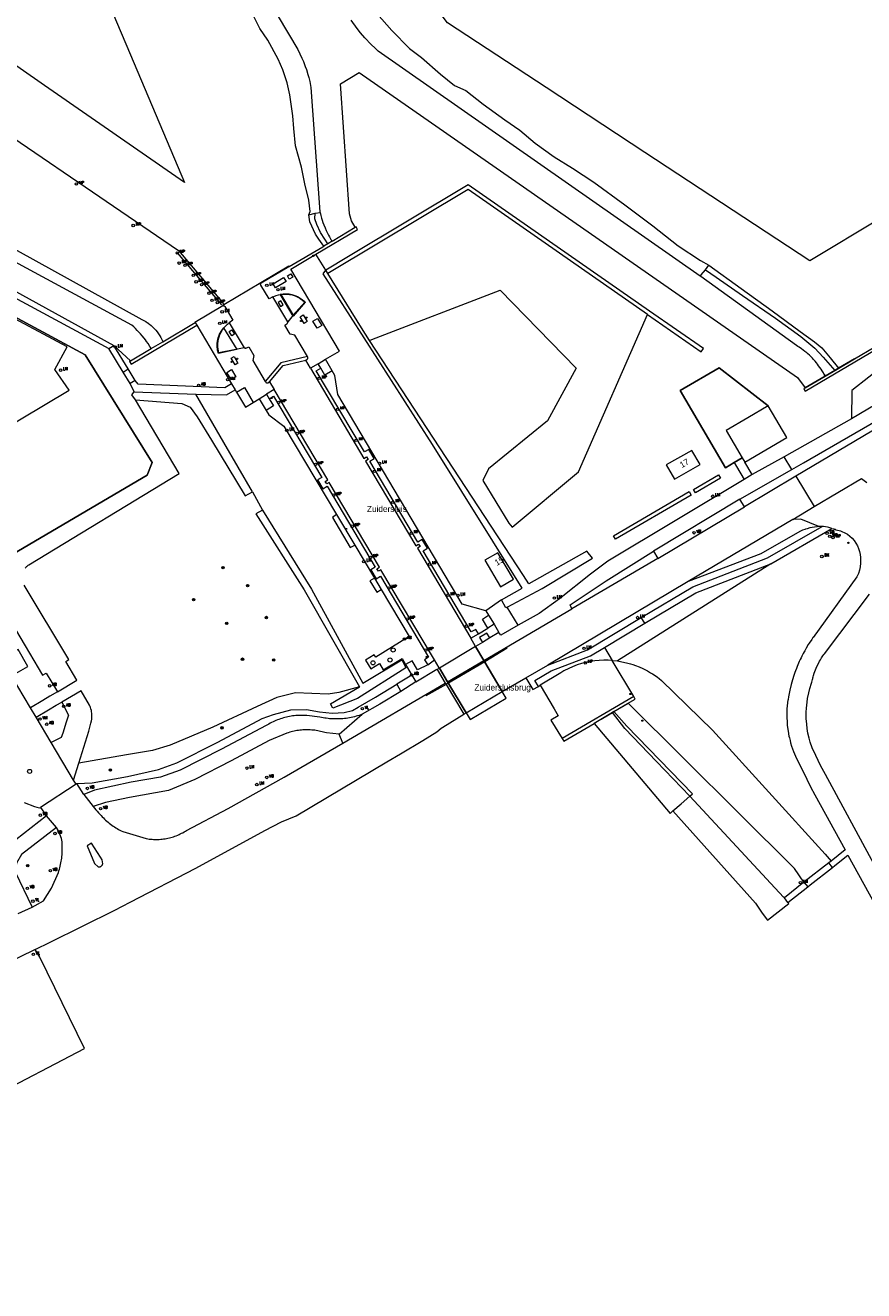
# Model space of a CAD drawing. Header units: metres. Extents: x 138165 to 154469, y 480134 to 494189.
# Tile 60 of 256: x 143730 to 143900, y 492045 to 492301. Entities that reach past the tile are written whole.
import ezdxf

# ---------------------------------------------------------------- set-up
doc = ezdxf.new("R2010")
doc.units = ezdxf.units.M
doc.header["$LTSCALE"] = 0.001
doc.header["$MEASUREMENT"] = 0
for name, color, linetype, lineweight in [('Level 5', 7, 'Continuous', 0), ('TOP-L-terrein hoogteverschil grondkering', 7, 'Continuous', 0), ('TOP-L-terrein schutting raster hek leuning', 7, 'Continuous', 0), ('TOP-L-topo objecten punt', 7, 'Continuous', 0), ('TOP-L-topo objecten vlak', 7, 'Continuous', 0), ('TOP-L-verharding molgoot', 7, 'Continuous', 0), ('TOP-L-water remmingwerk', 7, 'Continuous', 0), ('TOP-T-topo huisnummering naamgeving', 7, 'Continuous', 0)]:
    doc.layers.add(name, color=color, linetype=linetype, lineweight=lineweight)
doc.styles.add('Style-INTL_ISO', font='INTL_ISO.shx')
doc.styles.add('Style-STANDARD', font='STANDARD.shx')

# ---------------------------------------------------------------- blocks, each defined once
blk = doc.blocks.new('12')
at = {"layer": 'TOP-L-topo objecten punt', "color": 7, "linetype": 'Continuous', "lineweight": 0}
blk.add_circle((0, 0), 0.025, dxfattribs=at)
at = {"layer": 'TOP-L-topo objecten punt', "color": 7, "linetype": 'Continuous', "lineweight": 0, "style": 'Style-STANDARD'}
blk.add_text('MP', height=0.06, dxfattribs=at).set_placement((0.0483, 0))
blk = doc.blocks.new('24')
at = {"layer": 'TOP-L-topo objecten punt', "color": 7, "linetype": 'Continuous', "lineweight": 0}
for radius in [0.025, 0.0182, 0.0115, 0.005]:
    blk.add_circle((0, 0), radius, dxfattribs=at)
blk = doc.blocks.new('73')
at = {"layer": 'TOP-L-topo objecten punt', "color": 7, "linetype": 'Continuous', "lineweight": 0}
blk.add_circle((0, 0), 0.025, dxfattribs=at)
at = {"layer": 'TOP-L-topo objecten punt', "color": 7, "linetype": 'Continuous', "lineweight": 0, "style": 'Style-STANDARD'}
blk.add_text('WP', height=0.06, dxfattribs=at).set_placement((0.0483, 0))
blk = doc.blocks.new('*U13')
at = {"layer": 'Level 5', "color": 7, "linetype": 'Continuous', "lineweight": 0}
blk.add_circle((0, 0), 0.0415, dxfattribs=at)
blk = doc.blocks.new('150')
at = {"layer": 'Level 5', "color": 7, "linetype": 'Continuous', "lineweight": 0}
blk.add_blockref('*U13', (0, 0), dxfattribs=at)
blk = doc.blocks.new('72')
at = {"layer": 'TOP-L-topo objecten punt', "color": 7, "linetype": 'Continuous', "lineweight": 0}
blk.add_circle((0, 0), 0.025, dxfattribs=at)
at = {"layer": 'TOP-L-topo objecten punt', "color": 7, "linetype": 'Continuous', "lineweight": 0, "style": 'Style-STANDARD'}
blk.add_text('BK', height=0.06, dxfattribs=at).set_placement((0.0483, 0))
blk = doc.blocks.new('10')
at = {"layer": 'TOP-L-topo objecten punt', "linetype": 'Continuous', "lineweight": 0}
blk.add_circle((0, 0), 0.0125, dxfattribs=at)
blk = doc.blocks.new('16')
at = {"layer": 'TOP-L-topo objecten punt', "color": 7, "linetype": 'Continuous', "lineweight": 0}
blk.add_circle((0, 0), 0.025, dxfattribs=at)
at = {"layer": 'TOP-L-topo objecten punt', "color": 7, "linetype": 'Continuous', "lineweight": 0, "style": 'Style-STANDARD'}
blk.add_text('LM', height=0.06, dxfattribs=at).set_placement((0.0483, 0))
blk = doc.blocks.new('15')
at = {"layer": 'TOP-L-topo objecten punt', "color": 7, "linetype": 'Continuous', "lineweight": 0}
blk.add_circle((0, 0), 0.025, dxfattribs=at)
at = {"layer": 'TOP-L-topo objecten punt', "color": 7, "linetype": 'Continuous', "lineweight": 0, "style": 'Style-STANDARD'}
blk.add_text('VL', height=0.06, dxfattribs=at).set_placement((0.0483, 0))
blk = doc.blocks.new('28')
at = {"layer": 'TOP-L-topo objecten punt', "color": 7, "linetype": 'Continuous', "lineweight": 0}
blk.add_circle((0, 0), 0.025, dxfattribs=at)
at = {"layer": 'TOP-L-topo objecten punt', "color": 7, "linetype": 'Continuous', "lineweight": 0, "style": 'Style-STANDARD'}
blk.add_text('VM', height=0.06, dxfattribs=at).set_placement((0.0483, 0))
blk = doc.blocks.new('17')
at = {"layer": 'TOP-L-topo objecten punt', "color": 7, "linetype": 'Continuous', "lineweight": 0}
blk.add_circle((0, 0), 0.025, dxfattribs=at)
at = {"layer": 'TOP-L-topo objecten punt', "color": 7, "linetype": 'Continuous', "lineweight": 0, "style": 'Style-STANDARD'}
blk.add_text('HP', height=0.06, dxfattribs=at).set_placement((0.0483, 0))
blk = doc.blocks.new('14')
at = {"layer": 'TOP-L-topo objecten punt', "color": 7, "linetype": 'Continuous', "lineweight": 0}
blk.add_circle((0, 0), 0.025, dxfattribs=at)
at = {"layer": 'TOP-L-topo objecten punt', "color": 7, "linetype": 'Continuous', "lineweight": 0, "style": 'Style-STANDARD'}
blk.add_text('VB', height=0.06, dxfattribs=at).set_placement((0.0483, 0))
blk = doc.blocks.new('11')
at = {"layer": 'TOP-L-topo objecten punt', "color": 7, "linetype": 'Continuous', "lineweight": 0}
blk.add_circle((0, 0), 0.025, dxfattribs=at)
at = {"layer": 'TOP-L-topo objecten punt', "color": 7, "linetype": 'Continuous', "lineweight": 0, "style": 'Style-STANDARD'}
blk.add_text('AB', height=0.06, dxfattribs=at).set_placement((0.0483, 0))
blk = doc.blocks.new('175')
at = {"layer": 'TOP-L-topo objecten punt', "color": 7, "linetype": 'Continuous', "lineweight": 0}
blk.add_circle((0, 0), 0.025, dxfattribs=at)
at = {"layer": 'TOP-L-topo objecten punt', "color": 7, "linetype": 'Continuous', "lineweight": 0, "style": 'Style-STANDARD'}
blk.add_text('SB', height=0.06, dxfattribs=at).set_placement((0.0483, 0))

msp = doc.modelspace()

# ---------------------------------------------------------------- linework, layer by layer
at = {"layer": 'TOP-L-terrein hoogteverschil grondkering', "flags": 128}
for points in [[(143751.22, 492233.03), (143751.44, 492233.18), (143755.62, 492235.66), (143757.97, 492237.05), (143764.51, 492240.93)], [(143839.14, 492156.14), (143845.32, 492159.74), (143845.67, 492159.95), (143846.71, 492160.57), (143849.02, 492161.94), (143849.31, 492162.11), (143851.61, 492163.48), (143853.6, 492164.67)], [(143861.25, 492142.01), (143862.9, 492143.45), (143864.69, 492144.97), (143865.24, 492145.44)]]:
    msp.add_lwpolyline(points, dxfattribs=at)
at = {"layer": 'TOP-L-terrein schutting raster hek leuning', "flags": 128}
for points in [[(143726.48, 492193.34), (143754.78, 492210.01), (143755.8, 492212.6), (143742.23, 492234.4), (143685.02, 492265.27), (143682.64, 492260.74), (143677.18, 492263.64), (143676.23, 492264.15), (143679.79, 492270.67)], [(143784.38, 492242.25), (143781.75, 492246.69), (143782.34, 492246.76), (143782.94, 492246.77), (143783.54, 492246.72), (143784.12, 492246.6), (143784.69, 492246.42), (143785.24, 492246.19), (143785.76, 492245.9), (143786.25, 492245.55), (143786.7, 492245.16), (143786.79, 492245.07), (143784.38, 492242.25)], [(143769.23, 492234.65), (143769.18, 492234.84), (143769.15, 492234.93), (143769.1, 492235.14), (143769.07, 492235.33), (143769.05, 492235.42), (143769.03, 492235.56), (143769.02, 492235.69), (143769, 492235.89), (143768.99, 492236.01), (143768.98, 492236.16), (143768.98, 492236.36), (143768.99, 492236.51), (143768.99, 492236.61), (143769, 492236.76), (143769.01, 492236.89), (143769.02, 492237), (143769.04, 492237.1), (143769.05, 492237.2), (143769.1, 492237.46), (143769.13, 492237.59), (143769.18, 492237.78), (143769.21, 492237.9), (143769.26, 492238.06), (143769.3, 492238.2), (143769.36, 492238.35), (143769.48, 492238.65), (143769.55, 492238.78), (143769.6, 492238.89), (143769.7, 492239.07), (143769.81, 492239.27), (143769.86, 492239.35), (143769.92, 492239.45), (143769.99, 492239.54), (143770.04, 492239.61), (143770.14, 492239.75), (143770.25, 492239.89), (143772.94, 492235.44), (143769.23, 492234.65)], [(143875.29, 492213.5), (143873.68, 492212.55), (143871.88, 492211.49), (143862.71, 492227.14), (143870.6, 492231.76), (143880.56, 492224.09)]]:
    msp.add_lwpolyline(points, dxfattribs=at)
at = {"layer": 'TOP-L-topo objecten vlak', "flags": 128}
for points in [[(143915.02, 492283.87), (143917.76, 492270.71), (143888.98, 492253.44), (143855.59, 492275.37), (143835.59, 492288.51), (143815.59, 492301.65), (143795.44, 492328.27), (143778.89, 492357.05), (143762.35, 492385.83), (143741.84, 492376.12), (143721.33, 492366.4), (143725.73, 492355.98), (143740.49, 492321.03), (143751.42, 492295.15), (143762.35, 492269.27), (143734.04, 492288.96), (143718.51, 492299.76)], [(143748.85, 492357.51), (143785.29, 492296.25), (143786.15, 492294.47), (143786.45, 492293.78), (143786.81, 492292.83), (143787.04, 492292.16), (143787.33, 492291.19), (143787.51, 492290.54), (143787.71, 492289.74), (143787.95, 492288.53), (143789.78, 492263.36), (143789.82, 492263.19)], [(143787.51, 492262.78), (143787.83, 492263.41), (143787.54, 492265.74), (143786.76, 492269.06), (143786.07, 492272.42), (143784.86, 492276.7), (143784.52, 492280.21), (143784.29, 492282.8), (143783.66, 492287.07), (143783.15, 492289.5), (143782.25, 492292.12), (143781.35, 492294.27), (143779.22, 492298.11), (143777.63, 492300.51), (143776.34, 492303.06)], [(143866.9, 492250.24), (143866.78, 492250.33), (143801.59, 492295.92), (143800.94, 492296.5), (143800.13, 492297.27), (143798.89, 492298.57), (143798, 492299.61), (143797.32, 492300.47), (143796.12, 492302.17)], [(143801.28, 492303.54), (143804.36, 492300.11), (143807.92, 492296.47), (143810.33, 492294.64), (143814.22, 492291.21), (143817.05, 492288.92), (143819.33, 492287.92), (143822.81, 492285.16), (143827.24, 492282), (143830.23, 492279.88), (143833.35, 492277.28), (143837.23, 492274.47), (143840.9, 492272.22), (143845.22, 492269.34), (143851.51, 492264.78), (143857.16, 492260.51), (143862.32, 492256.48), (143866.87, 492253.52), (143868.54, 492252.53)], [(143796.9, 492260.22), (143796.21, 492261.54), (143795.75, 492262.95), (143793.96, 492289.27), (143797.75, 492291.59), (143886.5, 492229.8), (143888.02, 492227.7)], [(143711.6, 492289.28), (143761.12, 492255.54), (143770.09, 492245.01), (143770.36, 492244.5)], [(143692.41, 492275.47), (143753.73, 492241.54), (143754.13, 492241.34), (143754.52, 492241.11), (143754.85, 492240.9), (143754.92, 492240.84), (143755.06, 492240.74), (143755.26, 492240.6), (143755.61, 492240.32), (143755.76, 492240.18), (143755.94, 492240.02), (143756.28, 492239.68), (143756.56, 492239.37), (143756.83, 492239.03), (143757.1, 492238.66), (143757.37, 492238.24), (143757.57, 492237.89), (143757.96, 492237.08), (143757.97, 492237.05)], [(143755.62, 492235.66), (143755.53, 492235.79), (143755.35, 492236.1), (143754.98, 492236.66), (143754.68, 492237.11), (143754.46, 492237.41), (143754.17, 492237.78), (143753.77, 492238.26), (143753.46, 492238.64), (143753.14, 492238.99), (143752.81, 492239.34), (143752.45, 492239.71), (143752.11, 492240.03), (143751.73, 492240.38), (143690.89, 492273.28)], [(143687.98, 492269.04), (143687.35, 492267.88), (143745.4, 492236.53), (143747.04, 492235.65)], [(143687.98, 492269.04), (143710.38, 492256.98), (143748.07, 492236.28)], [(143856.11, 492242.56), (143866.97, 492235), (143867.43, 492235.66), (143856.51, 492243.26), (143819.83, 492268.82), (143795.54, 492254.28), (143790.98, 492251.51)], [(143856.11, 492242.56), (143819.79, 492267.86), (143791.71, 492251.06), (143791.38, 492250.86)], [(143726.48, 492193.34), (143714.98, 492212.89), (143738.98, 492227.23), (143736.12, 492231.42), (143738.59, 492235.98), (143685.53, 492264.34), (143683.2, 492260.07), (143681.6, 492260.9), (143676.8, 492262.09), (143677.18, 492263.64)], [(143677.18, 492263.64), (143682.64, 492260.74), (143685.02, 492265.27), (143742.23, 492234.4), (143755.8, 492212.6), (143754.78, 492210.01), (143726.48, 492193.34)], [(143788.84, 492263.07), (143789.82, 492263.19)], [(143789.82, 492263.19), (143789.87, 492262.95), (143789.96, 492262.59), (143790.11, 492262.08), (143790.23, 492261.67), (143790.4, 492261.17), (143790.56, 492260.72), (143790.82, 492260.09), (143791.06, 492259.55), (143791.23, 492259.19), (143791.51, 492258.65), (143791.69, 492258.32), (143791.85, 492258.05), (143792.01, 492257.78), (143792.18, 492257.52), (143792.24, 492257.42)], [(143787.51, 492262.78), (143788.84, 492263.07)], [(143790.55, 492256.4), (143789.55, 492257.84), (143788.92, 492258.8), (143787.75, 492261.35), (143787.51, 492262.78)], [(143791.36, 492256.89), (143790.77, 492257.8), (143789.91, 492259.19), (143789.14, 492260.76), (143788.75, 492261.97), (143788.84, 492263.07)], [(143788.97, 492254.77), (143797.39, 492259.81), (143797.11, 492260.34), (143796.9, 492260.22)], [(143792.24, 492257.42), (143796.9, 492260.22)], [(143783.57, 492252.25), (143790.37, 492256.29), (143790.55, 492256.4)], [(143791.36, 492256.89), (143790.55, 492256.4)], [(143792.24, 492257.42), (143791.36, 492256.89)], [(143790.92, 492233.49), (143793.72, 492235.15), (143783.88, 492251.72), (143788.97, 492254.77)], [(143790.98, 492251.51), (143788.97, 492254.77)], [(143885.33, 492211.16), (143887.72, 492212.53), (143904.18, 492222.04), (143940.11, 492243.29), (143956.27, 492253.04)], [(143783.57, 492252.25), (143783.51, 492252.35), (143777.82, 492248.99), (143777.8, 492248.96)], [(143777.86, 492249), (143783.5, 492252.31), (143783.55, 492252.24), (143783.57, 492252.25)], [(143783.86, 492250.79), (143784.27, 492250.12), (143783.58, 492249.7), (143783.19, 492250.4), (143783.86, 492250.79)], [(143826.53, 492184.74), (143830.74, 492187.14), (143812.59, 492216.24), (143790.45, 492250.8), (143790.98, 492251.51)], [(143791.38, 492250.86), (143790.98, 492251.51)], [(143799.85, 492237.3), (143798.18, 492239.85), (143791.38, 492250.86)], [(143866.9, 492250.24), (143867.01, 492250.58), (143867.83, 492251.58)], [(143867.83, 492251.58), (143868.54, 492252.53)], [(143867.83, 492251.58), (143869.99, 492250.12), (143875.34, 492246.41), (143882.03, 492241.8), (143887.14, 492238.11), (143889.98, 492235.77), (143891.67, 492233.94), (143894.02, 492231.22)], [(143868.54, 492252.53), (143875.09, 492247.84), (143881.33, 492243.31), (143887.02, 492239.12), (143889.93, 492237.04), (143891.38, 492235.81), (143893.09, 492233.81), (143894.81, 492231.68)], [(143957.11, 492251.88), (143940.77, 492242.16), (143886.16, 492209.78)], [(143777.8, 492248.96), (143770.36, 492244.5)], [(143780.27, 492246.13), (143779.51, 492245.73), (143777.84, 492248.5), (143777.82, 492248.54), (143777.8, 492248.58), (143777.79, 492248.62), (143777.78, 492248.66), (143777.78, 492248.7), (143777.78, 492248.75), (143777.78, 492248.79), (143777.79, 492248.83), (143777.81, 492248.87), (143777.83, 492248.91), (143777.85, 492248.95), (143777.86, 492249)], [(143777.8, 492248.96), (143777.86, 492249)], [(143782.43, 492250.05), (143782.92, 492249.23), (143780.81, 492247.97), (143780.33, 492248.8), (143782.43, 492250.05)], [(143891.9, 492230.41), (143891.72, 492230.73), (143891.48, 492231.13), (143891.27, 492231.46), (143891.04, 492231.81), (143890.77, 492232.18), (143890.52, 492232.51), (143890.31, 492232.77), (143890.04, 492233.1), (143889.72, 492233.47), (143889.49, 492233.71), (143889.23, 492233.97), (143888.91, 492234.29), (143888.59, 492234.58), (143888.35, 492234.79), (143888, 492235.08), (143887.66, 492235.35), (143887.29, 492235.62), (143886.84, 492235.93), (143886.56, 492236.11), (143886.31, 492236.27), (143866.9, 492250.24)], [(143780.27, 492246.13), (143780.43, 492246.21), (143780.89, 492246.4), (143781.38, 492246.55), (143781.87, 492246.64)], [(143783.31, 492241.08), (143780.27, 492246.13)], [(143781.79, 492244.19), (143782.35, 492244.5), (143781.88, 492245.32), (143781.32, 492245), (143781.79, 492244.19)], [(143781.87, 492246.64), (143782.44, 492246.7), (143783.03, 492246.7), (143783.61, 492246.64), (143784.19, 492246.51), (143784.74, 492246.33), (143785.28, 492246.09), (143785.79, 492245.8), (143786.26, 492245.45), (143786.7, 492245.06), (143784.39, 492242.41)], [(143781.87, 492246.64), (143784.39, 492242.41)], [(143799.85, 492237.3), (143800.28, 492237.47), (143826.26, 492247.46), (143841.64, 492231.66), (143835.89, 492221), (143823.92, 492211.3), (143822.79, 492208.95), (143828.01, 492200.32), (143828.74, 492199.49), (143842.16, 492210.71), (143856.11, 492242.56)], [(143764.51, 492240.93), (143764.47, 492241.02), (143770.12, 492244.36)], [(143770.36, 492244.5), (143770.12, 492244.36)], [(143770.12, 492244.36), (143770.17, 492244.35), (143770.21, 492244.35), (143770.25, 492244.34), (143770.29, 492244.34), (143770.33, 492244.33), (143770.37, 492244.31), (143770.4, 492244.29), (143770.44, 492244.27), (143770.47, 492244.24), (143770.49, 492244.22), (143770.52, 492244.18), (143772.17, 492241.38), (143771.44, 492240.88)], [(143751.44, 492233.18), (143751.22, 492233.03), (143751.53, 492232.51), (143764.89, 492240.39)], [(143757.97, 492237.05), (143764.51, 492240.93)], [(143764.51, 492240.93), (143764.89, 492240.39)], [(143764.89, 492240.39), (143771.88, 492228.53)], [(143774.46, 492235.83), (143772.78, 492235.5), (143769.31, 492234.78), (143769.26, 492234.97), (143769.22, 492235.17), (143769.18, 492235.37), (143769.17, 492235.46), (143769.15, 492235.62), (143769.13, 492235.78), (143769.12, 492235.91), (143769.11, 492236.04), (143769.11, 492236.12), (143769.11, 492236.24), (143769.11, 492236.41), (143769.11, 492236.53), (143769.12, 492236.66), (143769.13, 492236.76), (143769.14, 492236.88), (143769.16, 492237.05), (143769.18, 492237.16), (143769.21, 492237.36), (143769.24, 492237.52), (143769.27, 492237.64), (143769.3, 492237.75), (143769.33, 492237.85), (143769.35, 492237.94), (143769.4, 492238.09), (143769.42, 492238.16), (143769.48, 492238.32), (143769.55, 492238.49), (143769.58, 492238.56), (143769.65, 492238.71), (143769.72, 492238.87), (143769.77, 492238.97), (143769.83, 492239.08), (143769.95, 492239.27), (143770.02, 492239.39), (143770.11, 492239.53), (143770.21, 492239.67), (143770.25, 492239.72), (143770.36, 492239.86), (143770.52, 492240.04), (143770.66, 492240.19), (143770.77, 492240.3), (143770.93, 492240.46), (143771.03, 492240.54), (143771.12, 492240.62), (143771.2, 492240.69), (143771.3, 492240.77), (143771.37, 492240.82), (143771.44, 492240.88)], [(143771.44, 492240.88), (143774.46, 492235.83)], [(143787.24, 492234.06), (143784.71, 492238.35), (143783.75, 492238.6), (143782.68, 492240.4), (143783.08, 492240.64), (143783.13, 492240.69), (143783.17, 492240.74), (143783.21, 492240.79), (143783.25, 492240.85), (143783.27, 492240.91), (143783.29, 492240.98), (143783.31, 492241.04), (143783.31, 492241.08)], [(143784.39, 492242.41), (143783.31, 492241.08)], [(143786.37, 492242.46), (143787.18, 492241.11), (143786.61, 492240.75), (143785.81, 492242.09), (143786.37, 492242.46)], [(143789.29, 492241.78), (143790.16, 492240.3), (143789.2, 492239.76), (143788.33, 492241.2), (143789.29, 492241.78)], [(143771.92, 492238.26), (143771.41, 492239.09), (143771.97, 492239.42), (143772.47, 492238.59), (143771.92, 492238.26)], [(143747.04, 492235.65), (143748.07, 492236.28)], [(143749.95, 492230.91), (143747.04, 492235.65)], [(143750.96, 492231.55), (143748.07, 492236.28)], [(143748.07, 492236.28), (143751.44, 492233.18)], [(143751.44, 492233.18), (143755.62, 492235.66)], [(143755.62, 492235.66), (143757.97, 492237.05)], [(143774.46, 492235.83), (143774.53, 492235.8), (143774.6, 492235.78), (143774.66, 492235.77), (143774.73, 492235.77), (143774.8, 492235.77), (143774.86, 492235.78), (143774.93, 492235.8), (143774.99, 492235.82), (143775.36, 492236.02), (143776.42, 492234.23), (143776.18, 492233.26), (143778.72, 492229)], [(143827.7, 492183.27), (143834.77, 492187.06), (143844.95, 492193.22), (143843.83, 492194.59), (143832.11, 492187.97), (143830.99, 492189.68), (143799.85, 492237.3)], [(143888.02, 492227.7), (143887.75, 492227.53), (143888.06, 492227.04), (143902.56, 492235.6), (143904.36, 492232.72), (143904.43, 492232.6)], [(143898.02, 492233.57), (143902.17, 492236.02)], [(143771.8, 492233.7), (143772.39, 492234.04), (143773.19, 492232.71), (143772.61, 492232.35), (143771.8, 492233.7)], [(143787.24, 492234.06), (143781.89, 492232.78), (143778.72, 492229)], [(143779.56, 492228.91), (143782.32, 492232.2), (143786.92, 492233.3)], [(143786.92, 492233.3), (143787.19, 492233.48), (143787.22, 492233.5), (143787.25, 492233.53), (143787.27, 492233.56), (143787.3, 492233.59), (143787.32, 492233.62), (143787.33, 492233.66), (143787.34, 492233.7), (143787.35, 492233.73), (143787.35, 492233.77), (143787.35, 492233.81), (143787.35, 492233.85), (143787.34, 492233.89), (143787.33, 492233.92), (143787.31, 492233.96), (143787.29, 492233.99), (143787.24, 492234.06)], [(143787.86, 492231.69), (143786.92, 492233.3)], [(143789.43, 492232.59), (143787.86, 492231.69)], [(143789.43, 492232.59), (143790.92, 492233.49)], [(143789.95, 492231.68), (143789.43, 492232.59)], [(143792.28, 492231.13), (143790.92, 492233.49)], [(143892.08, 492230.07), (143894.52, 492231.5), (143898.02, 492233.57)], [(143898.02, 492233.57), (143894.81, 492231.68)], [(143904.35, 492232.55), (143897.47, 492227.14), (143897.43, 492221.41)], [(143749.95, 492230.91), (143750.96, 492231.55)], [(143751.33, 492228.58), (143749.95, 492230.91)], [(143752.39, 492229.22), (143750.96, 492231.55)], [(143772.78, 492229.95), (143771.8, 492229.38), (143770.93, 492230.83), (143771.9, 492231.42), (143772.78, 492229.95)], [(143787.86, 492231.69), (143798.69, 492213.42), (143799.21, 492213.7), (143799.52, 492213.19), (143799, 492212.88), (143809.19, 492195.73), (143809.76, 492196.06), (143810.05, 492195.55), (143809.51, 492195.2), (143820.33, 492176.98)], [(143821.86, 492177.89), (143821.33, 492178.77), (143820.44, 492178.25), (143810.71, 492194.66), (143811.57, 492195.2), (143810.5, 492196.99), (143809.62, 492196.46), (143799.87, 492212.87), (143800.78, 492213.42), (143799.68, 492215.23), (143798.78, 492214.74), (143789.05, 492231.14), (143789.95, 492231.68)], [(143792.28, 492231.13), (143790.81, 492230.24), (143789.95, 492231.68)], [(143823.36, 492182.52), (143818.59, 492183.85), (143793.39, 492226.35), (143792.82, 492230.23), (143792.28, 492231.13)], [(143880.56, 492224.09), (143870.6, 492231.76), (143862.71, 492227.14), (143871.88, 492211.49), (143873.68, 492212.55)], [(143888.02, 492227.7), (143892.08, 492230.07), (143891.9, 492230.41)], [(143892.08, 492230.07), (143888.02, 492227.7)], [(143891.9, 492230.41), (143892.08, 492230.07)], [(143894.02, 492231.22), (143892.08, 492230.07)], [(143894.81, 492231.68), (143894.02, 492231.22)], [(143752.39, 492229.22), (143751.33, 492228.58)], [(143752.19, 492226.87), (143751.33, 492228.58)], [(143771.88, 492228.53), (143770.53, 492227.72), (143752.97, 492228.45), (143752.39, 492229.22)], [(143764.67, 492226.4), (143770.86, 492226.3), (143772.61, 492227.32)], [(143771.88, 492228.53), (143772.61, 492227.32)], [(143772.61, 492227.32), (143772.91, 492226.81)], [(143772.91, 492226.81), (143774.49, 492227.74), (143776.24, 492224.72)], [(143778.72, 492229), (143778.8, 492228.87), (143778.83, 492228.83), (143778.86, 492228.8), (143778.89, 492228.78), (143778.92, 492228.76), (143778.95, 492228.74), (143778.99, 492228.73), (143779.03, 492228.72), (143779.06, 492228.71), (143779.1, 492228.71), (143779.14, 492228.71), (143779.18, 492228.72), (143779.21, 492228.73), (143779.25, 492228.74), (143779.56, 492228.91)], [(143780.49, 492227.35), (143778.94, 492226.42)], [(143779.56, 492228.91), (143780.49, 492227.35)], [(143812.99, 492172.58), (143802.15, 492190.83), (143801.64, 492190.55), (143801.32, 492191.07), (143801.84, 492191.37), (143791.67, 492208.53), (143791.15, 492208.23), (143790.84, 492208.75), (143791.36, 492209.07), (143780.49, 492227.35)], [(143907.35, 492227.32), (143897.43, 492221.41)], [(143730.1, 492191.15), (143730.19, 492191.26), (143730.28, 492191.37), (143730.39, 492191.48), (143730.49, 492191.58), (143730.59, 492191.67), (143730.7, 492191.76), (143730.82, 492191.84), (143761.3, 492210.37), (143752.44, 492225.24)], [(143752.44, 492225.24), (143751.71, 492226.28), (143752.19, 492226.87)], [(143752.19, 492226.87), (143764.67, 492226.4)], [(143752.44, 492225.24), (143761.79, 492224.53), (143763.5, 492223.81), (143764.96, 492221.83), (143767.82, 492217.1), (143774.65, 492205.84), (143776.14, 492206.64)], [(143776.14, 492206.64), (143770.35, 492216.66), (143764.67, 492226.4)], [(143772.91, 492226.81), (143774.72, 492223.82), (143776.24, 492224.72)], [(143776.24, 492224.72), (143777.47, 492225.46)], [(143777.47, 492225.46), (143778.94, 492226.42)], [(143777.47, 492225.46), (143778.89, 492223.14)], [(143779.52, 492225.47), (143780.35, 492224.08), (143778.89, 492223.14)], [(143778.94, 492226.42), (143779.52, 492225.47)], [(143779.52, 492225.47), (143780.4, 492226), (143790.14, 492209.57), (143789.3, 492209.06), (143790.35, 492207.26), (143791.26, 492207.77), (143800.97, 492191.37), (143800.1, 492190.81), (143801.14, 492189.03), (143802.06, 492189.53), (143811.8, 492173.12), (143810.93, 492172.61), (143811.6, 492171.57)], [(143778.89, 492223.14), (143779.41, 492222.24), (143782.5, 492219.96), (143793.17, 492202.03)], [(143880.56, 492224.09), (143876.42, 492221.65), (143872.01, 492219.06), (143875.29, 492213.5)], [(143875.81, 492212.62), (143884.33, 492217.63), (143880.56, 492224.09)], [(143897.43, 492221.41), (143883.78, 492213.75)], [(143859.89, 492212.09), (143861.56, 492209.21), (143866.78, 492212.19), (143865.08, 492215.04), (143859.89, 492212.09)], [(143873.68, 492212.55), (143875.29, 492213.5)], [(143873.68, 492212.55), (143874.15, 492211.76), (143875.68, 492209.14)], [(143875.29, 492213.5), (143875.81, 492212.62)], [(143877.32, 492210.12), (143875.81, 492212.62)], [(143883.78, 492213.75), (143877.32, 492210.12)], [(143885.33, 492211.16), (143883.78, 492213.75)], [(143870.48, 492210.11), (143870.88, 492209.43), (143865.83, 492206.45), (143865.43, 492207.13), (143870.48, 492210.11)], [(143874.79, 492205.14), (143885.33, 492211.16)], [(143877.32, 492210.12), (143875.68, 492209.14)], [(143886.16, 492209.78), (143875.72, 492203.59)], [(143886.16, 492209.78), (143889.85, 492203.64)], [(143889.85, 492203.64), (143899.47, 492209.37), (143900.54, 492208.5)], [(143875.68, 492209.14), (143848.05, 492192.59), (143844.58, 492189.99), (143838.26, 492184.96), (143834.16, 492181.99), (143829.91, 492179.6)], [(143776.14, 492206.64), (143778.15, 492202.92)], [(143864.53, 492206.68), (143864.93, 492205.98), (143849.61, 492197.05), (143849.21, 492197.75), (143864.53, 492206.68)], [(143874.79, 492205.14), (143857.34, 492194.65)], [(143875.72, 492203.59), (143874.79, 492205.14)], [(143778.15, 492202.92), (143776.83, 492202.2), (143786.56, 492186.78), (143797.79, 492167.14)], [(143778.15, 492202.92), (143788.1, 492186.93), (143798.48, 492167.86), (143806.34, 492172.62), (143806.89, 492171.51)], [(143793.17, 492202.03), (143792.31, 492201.47), (143795.89, 492195.34), (143796.85, 492195.86)], [(143793.17, 492202.03), (143796.85, 492195.86)], [(143858.2, 492193.15), (143875.72, 492203.59)], [(143885.51, 492201.06), (143889.85, 492203.64)], [(143854.86, 492181.16), (143865.26, 492187.38), (143880.43, 492193.24), (143891.46, 492199.61)], [(143885.51, 492201.06), (143864.35, 492188.46)], [(143890.83, 492199.59), (143890.48, 492199.57), (143889.92, 492199.5), (143889.45, 492199.42), (143888.95, 492199.31), (143888.43, 492199.16), (143888.11, 492199.06), (143887.95, 492199), (143887.53, 492198.84), (143886.99, 492198.59), (143879.05, 492194.05), (143864.35, 492188.46)], [(143881.06, 492192.04), (143893.42, 492199.23)], [(143893.42, 492199.23), (143893.7, 492199.13), (143893.79, 492199.13), (143893.86, 492199.12), (143893.94, 492199.1), (143894.01, 492199.08), (143894.08, 492199.05), (143894.15, 492199.01), (143894.21, 492198.96), (143894.28, 492198.95), (143894.89, 492198.81), (143895.21, 492198.71), (143895.48, 492198.61), (143896.05, 492198.35), (143896.59, 492198.03), (143897.09, 492197.66), (143897.55, 492197.24), (143897.96, 492196.77), (143898.32, 492196.26), (143898.63, 492195.71), (143898.87, 492195.14), (143899.06, 492194.54), (143899.18, 492193.93), (143899.24, 492193.31), (143899.27, 492192.9), (143899.27, 492192.18), (143899.19, 492191.47), (143899.03, 492190.77), (143898.81, 492190.09), (143898.51, 492189.44), (143889.64, 492177.14), (143889.61, 492177.11), (143889.51, 492177), (143889.43, 492176.88), (143889.36, 492176.75), (143888.85, 492175.98), (143888.67, 492175.7), (143888.24, 492174.97), (143887.94, 492174.46), (143887.83, 492174.25), (143887.61, 492173.86), (143887.36, 492173.36), (143887.2, 492173.04), (143887.02, 492172.65), (143886.83, 492172.25), (143886.54, 492171.58), (143886.4, 492171.25), (143886.26, 492170.88), (143886.06, 492170.37), (143885.94, 492170.03), (143885.72, 492169.4), (143885.45, 492168.54), (143885.19, 492167.59), (143884.91, 492166.44), (143884.65, 492165.09), (143884.57, 492164.58), (143884.54, 492164.38), (143884.49, 492164.04), (143884.46, 492163.74), (143884.42, 492163.42), (143884.35, 492162.53), (143884.33, 492162.06), (143884.32, 492161.45), (143884.32, 492160.91), (143884.36, 492160.04), (143884.42, 492159.3), (143884.57, 492158.16), (143884.76, 492157.17), (143884.84, 492156.78), (143884.98, 492156.23), (143885.1, 492155.77), (143885.3, 492155.1), (143885.69, 492154.02), (143886.07, 492153.09), (143886.49, 492152.2), (143887.04, 492151.17), (143888.36, 492148.43), (143889.13, 492146.91), (143890, 492145.25), (143896.11, 492134.09), (143893.28, 492131.85)], [(143890.83, 492199.59), (143887.14, 492201.08), (143885.51, 492201.06)], [(143891.46, 492199.61), (143891.02, 492199.6), (143890.83, 492199.59)], [(143893.42, 492199.23), (143892.85, 492199.4), (143892.53, 492199.48), (143892.16, 492199.54), (143891.78, 492199.59), (143891.46, 492199.61)], [(143796.85, 492195.86), (143800.81, 492189.16)], [(143823.17, 492192.76), (143826.36, 492187.39), (143828.97, 492188.95), (143825.79, 492194.31), (143823.17, 492192.76)], [(143840.81, 492182.94), (143840.44, 492183.75), (143847.75, 492188.64), (143857.34, 492194.65)], [(143857.34, 492194.65), (143858.2, 492193.15)], [(143858.2, 492193.15), (143840.81, 492182.94)], [(143881.06, 492192.04), (143850.03, 492172.38)], [(143855.56, 492180), (143865.9, 492186.19), (143881.06, 492192.04)], [(143721.24, 492190.28), (143733.64, 492169.48), (143734.37, 492169.91), (143736.62, 492166.13)], [(143800.81, 492189.16), (143799.9, 492188.63), (143801.32, 492186.32), (143802.19, 492186.83)], [(143800.81, 492189.16), (143802.19, 492186.83)], [(143736.62, 492166.13), (143740.58, 492168.49), (143738.32, 492172.28), (143738.92, 492172.64), (143729.9, 492187.76)], [(143802.19, 492186.83), (143807.82, 492177.3), (143801.11, 492173.14), (143800.79, 492173.61), (143799, 492172.51), (143800.07, 492170.77), (143801.84, 492171.85), (143802.61, 492170.6), (143806.42, 492172.86), (143807.12, 492171.64)], [(143864.35, 492188.46), (143835.93, 492171.55)], [(143826.53, 492184.74), (143823.36, 492182.52)], [(143827.7, 492183.27), (143827.43, 492183.12), (143826.53, 492184.74)], [(143911.72, 492113.21), (143892.15, 492149.39), (143891.17, 492151.23), (143890.17, 492153.22), (143889.44, 492154.77), (143889.07, 492155.9), (143888.84, 492156.72), (143888.61, 492157.76), (143888.45, 492158.71), (143888.35, 492159.56), (143888.26, 492160.74), (143888.26, 492161.97), (143888.29, 492162.78), (143888.42, 492164.01), (143888.54, 492164.8), (143888.76, 492165.9), (143888.99, 492166.79), (143889.34, 492167.89), (143889.38, 492168.1), (143889.44, 492168.36), (143889.49, 492168.59), (143889.56, 492168.84), (143889.6, 492168.99), (143889.66, 492169.19), (143889.73, 492169.42), (143889.88, 492169.88), (143889.99, 492170.21), (143890.13, 492170.56), (143890.27, 492170.91), (143890.5, 492171.41), (143890.73, 492171.88), (143890.97, 492172.33), (143891.14, 492172.63), (143891.37, 492173), (143891.62, 492173.39), (143891.82, 492173.67), (143891.93, 492173.83), (143901.06, 492185.9)], [(143823.77, 492178.99), (143822.68, 492180.83), (143823.93, 492181.62)], [(143822.98, 492172.47), (143840.81, 492182.94)], [(143823.36, 492182.52), (143823.93, 492181.62)], [(143823.93, 492181.62), (143825.08, 492179.8)], [(143829.91, 492179.6), (143827.7, 492183.27)], [(143835.93, 492171.55), (143843.98, 492174.66), (143854.86, 492181.16)], [(143855.56, 492180), (143854.86, 492181.16)], [(143821.86, 492177.89), (143823.77, 492178.99)], [(143825.08, 492179.8), (143823.77, 492178.99)], [(143825.08, 492179.8), (143826.03, 492178.16)], [(143829.91, 492179.6), (143826.4, 492177.62), (143826.03, 492178.16)], [(143847.38, 492175.09), (143855.56, 492180)], [(143820.33, 492176.98), (143821.86, 492177.89)], [(143821.31, 492175.28), (143820.33, 492176.98)], [(143822.68, 492176.14), (143821.31, 492175.28)], [(143824.17, 492177.06), (143823.57, 492178.02), (143822.1, 492177.1), (143822.68, 492176.14)], [(143824.17, 492177.06), (143822.68, 492176.14)], [(143826.03, 492178.16), (143824.17, 492177.06)], [(143727.3, 492169.37), (143730.65, 492171.27), (143728.67, 492174.73), (143725.27, 492172.78)], [(143822.98, 492172.47), (143821.31, 492175.28), (143813.99, 492170.93), (143815.63, 492168.16)], [(143821.31, 492175.28), (143813.99, 492170.93)], [(143821.31, 492175.28), (143822.98, 492172.47)], [(143834.03, 492167.23), (143833.31, 492168.42), (143836.61, 492170.39), (143844.54, 492173.39), (143847.38, 492175.09)], [(143847.38, 492175.09), (143848.94, 492172.49)], [(143806.89, 492171.51), (143807.16, 492170.97), (143797.37, 492164.75), (143792.38, 492162.79), (143791.92, 492163.71), (143797.79, 492167.14)], [(143806.89, 492171.51), (143807.12, 492171.64)], [(143811.6, 492171.57), (143809.55, 492170.58), (143808.46, 492172.4), (143807.12, 492171.64)], [(143807.12, 492171.64), (143808.22, 492169.81), (143808.4, 492169.5)], [(143811.6, 492171.57), (143812.99, 492172.58)], [(143813.99, 492170.93), (143813.95, 492171.01), (143812.99, 492172.58)], [(143813.99, 492170.93), (143813.5, 492170.64)], [(143819.37, 492161.85), (143815.63, 492168.16), (143813.99, 492170.93)], [(143815.63, 492168.16), (143822.98, 492172.47)], [(143826.71, 492166.21), (143822.98, 492172.47)], [(143822.98, 492172.47), (143826.71, 492166.21)], [(143831.5, 492168.97), (143835.93, 492171.55)], [(143848.94, 492172.49), (143848.14, 492172.53), (143847.26, 492172.54), (143846.3, 492172.49), (143845.43, 492172.4), (143844.49, 492172.26), (143843.62, 492172.08), (143842.77, 492171.85), (143841.86, 492171.56), (143840.95, 492171.21), (143840.16, 492170.87), (143839.15, 492170.35), (143838.54, 492170), (143834.4, 492167.44)], [(143848.94, 492172.49), (143850.03, 492172.38)], [(143853.33, 492165.17), (143848.94, 492172.49)], [(143850.03, 492172.38), (143850.92, 492172.23), (143851.83, 492172.03), (143852.7, 492171.8), (143853.15, 492171.66), (143853.67, 492171.47), (143854.43, 492171.18), (143855.16, 492170.85), (143856.08, 492170.38), (143856.73, 492170), (143857.13, 492169.75), (143857.64, 492169.41), (143858.12, 492169.07), (143858.45, 492168.82), (143858.95, 492168.41), (143869.28, 492158.37), (143892.12, 492133.21), (143893.28, 492131.85)], [(143731.17, 492162.88), (143727.3, 492169.37)], [(143808.4, 492169.5), (143805.38, 492167.65)], [(143808.4, 492169.5), (143809.22, 492168.17)], [(143809.22, 492168.17), (143813.44, 492170.71), (143813.5, 492170.64)], [(143813.5, 492170.64), (143815.16, 492167.88)], [(143826.71, 492166.21), (143831.5, 492168.97)], [(143831.5, 492168.97), (143832.29, 492167.61), (143832.91, 492166.59), (143834.03, 492167.23)], [(143736.62, 492166.13), (143735.1, 492165.22), (143733.67, 492164.37), (143731.17, 492162.88)], [(143740.96, 492151.69), (143742.97, 492158.18), (143743.4, 492159.75), (143743.53, 492160.22), (143743.59, 492160.58), (143743.62, 492160.89), (143743.63, 492161.19), (143743.63, 492161.49), (143743.6, 492161.81), (143743.56, 492162.09), (143743.51, 492162.35), (143743.42, 492162.66), (143743.34, 492162.92), (143743.24, 492163.18), (143743.14, 492163.41), (143741.47, 492166.31), (143737.52, 492164.04)], [(143740.53, 492147.52), (143743.64, 492147.7), (143750.82, 492148.94), (143757.08, 492150.41), (143760.84, 492151.71), (143769.13, 492155.94), (143778.1, 492160.69), (143780.36, 492161.51), (143783.88, 492162.49), (143787.08, 492162.51), (143789.7, 492162.09), (143792.25, 492161.8), (143794.66, 492161.92), (143796.37, 492162.31), (143797.54, 492163), (143801.06, 492165.07), (143805.38, 492167.65)], [(143797.79, 492167.14), (143793.6, 492166), (143791.44, 492165.64), (143784.84, 492165.95), (143781.03, 492164.98), (143777.1, 492163.12), (143768.13, 492158.97), (143759.47, 492155.29), (143755.91, 492154.24), (143750.61, 492153.36), (143740.96, 492151.69)], [(143794.41, 492155.71), (143815.16, 492167.88)], [(143806.18, 492166.21), (143801.9, 492163.65), (143798.37, 492161.58)], [(143805.38, 492167.65), (143806.18, 492166.21)], [(143809.22, 492168.17), (143806.18, 492166.21)], [(143815.16, 492167.88), (143815.32, 492167.61), (143818.89, 492161.57)], [(143815.63, 492168.16), (143819.37, 492161.85)], [(143819.37, 492161.85), (143820.18, 492160.49), (143827.52, 492164.84), (143826.71, 492166.21)], [(143819.37, 492161.85), (143826.71, 492166.21)], [(143819.37, 492161.85), (143826.71, 492166.21)], [(143834.03, 492167.23), (143834.4, 492167.44)], [(143834.4, 492167.44), (143837.23, 492162.7), (143838.05, 492161.23), (143836.57, 492160.41), (143838.8, 492156.67)], [(143732.32, 492160.98), (143734.84, 492162.5), (143736.4, 492163.4), (143737.52, 492164.04)], [(143737.52, 492164.04), (143738.86, 492161.4), (143738.41, 492160), (143737.7, 492157.76), (143737.41, 492156.85), (143735.37, 492155.89)], [(143853.33, 492165.17), (143838.8, 492156.67)], [(143849.31, 492162.11), (143852.18, 492163.83)], [(143852.18, 492163.83), (143853.6, 492164.67), (143853.33, 492165.17)], [(143887.76, 492127.56), (143885.86, 492130.35), (143852.18, 492163.83)], [(143732.32, 492160.98), (143731.17, 492162.88)], [(143732.1, 492113.92), (143735.14, 492115.39), (143748.26, 492121.89), (143751.39, 492123.51), (143764.69, 492130.39), (143778.62, 492138), (143782.01, 492139.81), (143784.96, 492141.03), (143803.32, 492151.96), (143806.08, 492153.58), (143810.63, 492156.27), (143813.44, 492157.99), (143814.33, 492158.75), (143814.68, 492158.95), (143818.89, 492161.57)], [(143735.37, 492155.89), (143732.32, 492160.98)], [(143798.37, 492161.58), (143798.06, 492161.47), (143797.74, 492161.36), (143797.42, 492161.26), (143797.09, 492161.16), (143796.77, 492161.08), (143796.44, 492161), (143796.11, 492160.92), (143795.78, 492160.86), (143795.45, 492160.8), (143795.11, 492160.75), (143794.78, 492160.71), (143794.45, 492160.68), (143794.11, 492160.65), (143793.77, 492160.64), (143793.44, 492160.62), (143793.1, 492160.62), (143792.76, 492160.62), (143792.43, 492160.64), (143792.09, 492160.66), (143791.75, 492160.68), (143791.42, 492160.72), (143791.08, 492160.76), (143790.75, 492160.81), (143790.42, 492160.87), (143790.09, 492160.94), (143789.76, 492161.01), (143787.11, 492161.33), (143786.8, 492161.35), (143786.48, 492161.36), (143786.16, 492161.36), (143785.84, 492161.36), (143785.52, 492161.35), (143785.2, 492161.33), (143784.89, 492161.3), (143784.57, 492161.27), (143784.25, 492161.23), (143783.94, 492161.18), (143783.62, 492161.12), (143783.31, 492161.06), (143783, 492160.99), (143782.69, 492160.91), (143782.38, 492160.83), (143782.08, 492160.74), (143781.77, 492160.64), (143781.47, 492160.53), (143781.17, 492160.42), (143780.88, 492160.3), (143780.59, 492160.18), (143780.3, 492160.04), (143780.01, 492159.9), (143779.73, 492159.76), (143779.45, 492159.6), (143779.17, 492159.45), (143778.9, 492159.28), (143769.88, 492154.5), (143761.48, 492150.22), (143757.48, 492148.83), (143751.53, 492147.84), (143744.14, 492146.18), (143741.95, 492145.33)], [(143793.69, 492157.55), (143798.37, 492161.58)], [(143818.89, 492161.57), (143819.37, 492161.85)], [(143849.02, 492161.94), (143845.32, 492159.74)], [(143849.31, 492162.11), (143849.02, 492161.94)], [(143864.69, 492144.97), (143857.94, 492152), (143851.53, 492158.67), (143849.02, 492161.94)], [(143864.69, 492144.97), (143865.24, 492145.44), (143851.94, 492159.15), (143849.31, 492162.11)], [(143793.69, 492157.55), (143791.09, 492157.79), (143790.81, 492157.88), (143790.52, 492157.97), (143790.23, 492158.04), (143789.93, 492158.12), (143789.64, 492158.18), (143789.34, 492158.24), (143789.04, 492158.29), (143788.74, 492158.33), (143788.44, 492158.36), (143788.14, 492158.39), (143787.84, 492158.41), (143787.54, 492158.43), (143787.24, 492158.43), (143786.93, 492158.43), (143786.63, 492158.42), (143786.33, 492158.41), (143786.03, 492158.38), (143785.73, 492158.35), (143785.43, 492158.31), (143785.13, 492158.27), (143784.83, 492158.22), (143784.54, 492158.16), (143784.24, 492158.09), (143783.95, 492158.02), (143783.66, 492157.94), (143783.37, 492157.85), (143783.08, 492157.75), (143779.48, 492156.26), (143771.79, 492152.12), (143764.47, 492148.36), (143759.11, 492146.12), (143751.24, 492144.69), (143746.39, 492143.72), (143743.85, 492142.87)], [(143838.8, 492156.67), (143839.14, 492156.14), (143845.32, 492159.74)], [(143845.32, 492159.74), (143860.67, 492141.49), (143861.25, 492142.01)], [(143739.9, 492148.25), (143735.37, 492155.89)], [(143743.85, 492142.87), (143744.13, 492142.55), (143744.4, 492142.23), (143744.69, 492141.92), (143744.98, 492141.6), (143745.27, 492141.3), (143745.48, 492141.06), (143745.7, 492140.82), (143745.93, 492140.59), (143746.16, 492140.36), (143746.39, 492140.15), (143746.64, 492139.93), (143746.88, 492139.72), (143747.13, 492139.52), (143747.38, 492139.32), (143747.64, 492139.13), (143747.91, 492138.94), (143748.17, 492138.76), (143748.45, 492138.59), (143748.72, 492138.42), (143749, 492138.26), (143749.28, 492138.1), (143749.57, 492137.95), (143749.86, 492137.81), (143754.62, 492136.39), (143754.91, 492136.35), (143755.2, 492136.31), (143755.5, 492136.27), (143755.79, 492136.25), (143756.08, 492136.23), (143756.38, 492136.22), (143756.67, 492136.22), (143756.97, 492136.23), (143757.26, 492136.24), (143757.55, 492136.26), (143757.85, 492136.29), (143758.14, 492136.33), (143758.43, 492136.37), (143758.72, 492136.42), (143759.01, 492136.48), (143759.3, 492136.54), (143759.58, 492136.62), (143759.87, 492136.7), (143760.15, 492136.78), (143760.42, 492136.88), (143760.7, 492136.98), (143760.98, 492137.09), (143761.25, 492137.21), (143761.51, 492137.33), (143761.78, 492137.46), (143762.04, 492137.59), (143762.3, 492137.74), (143762.55, 492137.89), (143762.8, 492138.04), (143771.18, 492142.47), (143782.52, 492148.86), (143794.41, 492155.71)], [(143794.41, 492155.71), (143793.69, 492157.55)], [(143739.9, 492148.25), (143740.96, 492151.69)], [(143740.41, 492147.45), (143739.9, 492148.25)], [(143740.41, 492147.45), (143733.2, 492142.66)], [(143740.53, 492147.52), (143740.41, 492147.45)], [(143741.95, 492145.33), (143740.53, 492147.52)], [(143741.95, 492145.33), (143743.85, 492142.87)], [(143729.89, 492143.7), (143731.96, 492142.91), (143732.92, 492142.61), (143733.2, 492142.66)], [(143861.25, 492142.01), (143862.9, 492143.45), (143864.69, 492144.97)], [(143883.84, 492124.36), (143883.65, 492124.56), (143864.69, 492144.97)], [(143734.44, 492141.02), (143728.19, 492136.13), (143725.17, 492133.86), (143719.06, 492130.48), (143709.54, 492125.94), (143708.32, 492125.32)], [(143733.2, 492142.66), (143734.44, 492141.02)], [(143736.42, 492138.64), (143734.44, 492141.02)], [(143861.25, 492142.01), (143877.99, 492123.33), (143879.33, 492121.26), (143880.39, 492119.84), (143884.74, 492123.22), (143884.56, 492123.44)], [(143736.42, 492138.64), (143729.35, 492133.17), (143728.32, 492131.4), (143728.09, 492129.66), (143731.51, 492122.49)], [(143731.51, 492122.49), (143733.82, 492123.77), (143735.4, 492126.36), (143736.85, 492129.54), (143736.95, 492129.86), (143737.04, 492130.18), (143737.12, 492130.5), (143737.2, 492130.82), (143737.28, 492131.14), (143737.34, 492131.47), (143737.4, 492131.79), (143737.45, 492132.12), (143737.5, 492132.45), (143737.53, 492132.78), (143737.56, 492133.11), (143737.59, 492133.44), (143737.61, 492133.77), (143737.61, 492134.11), (143737.62, 492134.44), (143737.61, 492134.77), (143737.6, 492135.1), (143737.59, 492135.43), (143737.56, 492135.76), (143737.53, 492136.09), (143737.49, 492136.42), (143736.95, 492137.82), (143736.42, 492138.64)], [(143745.18, 492130.68), (143745.26, 492130.7), (143745.33, 492130.72), (143745.39, 492130.75), (143745.46, 492130.78), (143745.52, 492130.83), (143745.57, 492130.87), (143745.62, 492130.92), (143745.67, 492130.98), (143745.71, 492131.04), (143745.74, 492131.1), (143745.77, 492131.17), (143745.79, 492131.24), (143745.81, 492131.31), (143745.71, 492132.06), (143745.34, 492132.65), (143743.54, 492135.44), (143742.68, 492134.94), (143744.15, 492131.32), (143744.89, 492130.7), (143744.97, 492130.68), (143745.04, 492130.68), (143745.11, 492130.68), (143745.18, 492130.68)], [(143893.55, 492130.56), (143894.04, 492130.95), (143896.65, 492133.02), (143945.34, 492044.81)], [(143892.83, 492131.49), (143887.76, 492127.56)], [(143888.55, 492126.65), (143889.05, 492127.04), (143893.55, 492130.56)], [(143893.28, 492131.85), (143892.83, 492131.49)], [(143893.55, 492130.56), (143892.83, 492131.49)], [(143887.76, 492127.56), (143883.84, 492124.36)], [(143887.76, 492127.56), (143888.55, 492126.65)], [(143884.56, 492123.44), (143888.55, 492126.65)], [(143728.66, 492121.24), (143731.51, 492122.49)], [(143884.56, 492123.44), (143883.84, 492124.36)], [(143732.1, 492113.92), (143719.8, 492107.94), (143717.21, 492106.65)], [(143722.96, 492083.9), (143742.1, 492093.87), (143733.04, 492112.34), (143732.1, 492113.92)]]:
    msp.add_lwpolyline(points, dxfattribs=at)
at = {"layer": 'TOP-L-verharding molgoot', "flags": 128}
msp.add_lwpolyline([(143827.69, 492174.95), (143823.16, 492172.17), (143815.32, 492167.61), (143811.25, 492165.29)], dxfattribs=at)
at = {"layer": 'TOP-L-water remmingwerk', "flags": 128}
msp.add_lwpolyline([(143760.9, 492255.03), (143769.87, 492244.51)], dxfattribs=at)

# ---------------------------------------------------------------- block references
at = {"layer": 'TOP-L-topo objecten punt', "xscale": 10, "yscale": 10, "zscale": 10}
for name, p in [('12', (143740.47, 492269)), ('12', (143751.98, 492260.58)), ('12', (143760.9, 492255.03)), ('12', (143761.28, 492252.97)), ('12', (143762.47, 492252.53)), ('10', (143788.46, 492254.46)), ('12', (143764.15, 492250.5)), ('12', (143764.72, 492249.18)), ('12', (143765.82, 492248.6)), ('16', (143779.04, 492248.47)), ('16', (143781.29, 492247.58)), ('12', (143767.32, 492246.88)), ('12', (143767.94, 492245.42)), ('12', (143769, 492244.94)), ('16', (143769.99, 492243.1)), ('16', (143769.51, 492240.77)), ('10', (143785.95, 492241.25)), ('10', (143787.07, 492241.92)), ('16', (143748.37, 492235.95)), ('10', (143771.89, 492232.96)), ('10', (143773.02, 492233.6)), ('16', (143737.27, 492231.28)), ('28', (143771.09, 492229.34)), ('12', (143789.63, 492229.61)), ('11', (143765.22, 492228.19)), ('10', (143779.99, 492225.64)), ('12', (143781.43, 492224.77)), ('12', (143793.39, 492223.35)), ('16', (143783.08, 492219.09)), ('12', (143785.18, 492218.5)), ('12', (143797.12, 492217.07)), ('12', (143788.91, 492212.21)), ('16', (143801.88, 492212.41)), ('12', (143800.84, 492210.8)), ('12', (143792.6, 492205.97)), ('12', (143804.55, 492204.53)), ('16', (143869.33, 492205.75)), ('10', (143795.09, 492199.11)), ('12', (143796.32, 492199.68)), ('12', (143808.27, 492198.25)), ('14', (143865.54, 492198.34)), ('175', (143892.48, 492198.22)), ('73', (143893.02, 492197.61)), ('73', (143893.69, 492197.39)), ('12', (143800.03, 492193.38)), ('72', (143891.42, 492193.53)), ('10', (143896.78, 492196.31)), ('24', (143770.16, 492191.29)), ('16', (143798.68, 492192.5)), ('12', (143812.01, 492191.98)), ('24', (143775.14, 492187.64)), ('12', (143803.79, 492187.17)), ('12', (143815.73, 492185.7)), ('24', (143764.21, 492184.81)), ('16', (143817.73, 492185.66)), ('16', (143837.25, 492185.11)), ('24', (143778.95, 492181.17)), ('12', (143807.5, 492180.89)), ('16', (143854.12, 492181.17)), ('24', (143770.91, 492179.99)), ('12', (143819.44, 492179.42)), ('11', (143806.91, 492176.83)), ('150', (143804.62, 492174.59)), ('12', (143811.23, 492174.59)), ('16', (143843.27, 492174.93)), ('24', (143774.11, 492172.73)), ('24', (143780.43, 492172.58)), ('150', (143800.53, 492172)), ('150', (143803.97, 492172.58)), ('10', (143811.41, 492173.18)), ('17', (143843.52, 492171.99)), ('11', (143808.34, 492169.54)), ('11', (143735.06, 492167.34)), ('10', (143852.64, 492165.68)), ('11', (143737.89, 492163.17)), ('15', (143798.38, 492162.71)), ('28', (143733.09, 492160.61)), ('11', (143734.46, 492159.56)), ('24', (143769.96, 492158.83)), ('10', (143855.07, 492160.28)), ('150', (143730.99, 492150)), ('24', (143747.35, 492150.27)), ('16', (143775.01, 492150.67)), ('16', (143777.01, 492147.34)), ('14', (143779.02, 492148.78)), ('14', (143742.69, 492146.55)), ('14', (143745.38, 492142.45)), ('14', (143733.18, 492141.14)), ('14', (143736.13, 492137.42)), ('24', (143730.62, 492130.92)), ('14', (143735.2, 492129.88)), ('16', (143887.09, 492127.46)), ('14', (143730.54, 492126.33)), ('15', (143731.66, 492123.71)), ('15', (143731.77, 492112.93))]:
    msp.add_blockref(name, p, dxfattribs=at)

# ---------------------------------------------------------------- texts
at = {"layer": 'TOP-T-topo huisnummering naamgeving', "style": 'Style-INTL_ISO'}
for s, rotation, p in [('17', 30.1, (143863.07, 492211.42)), ('15', 30.7, (143825.62, 492191.61))]:
    msp.add_text(s, height=1.25, rotation=rotation, dxfattribs=at).set_placement(p)
for s, p in [('Zuidersluis', (143799.3, 492202.55)), ('Zuidersluisbrug', (143821.07, 492166.38))]:
    msp.add_text(s, height=1.25, dxfattribs=at).set_placement(p)

doc.saveas('drawing.dxf')
